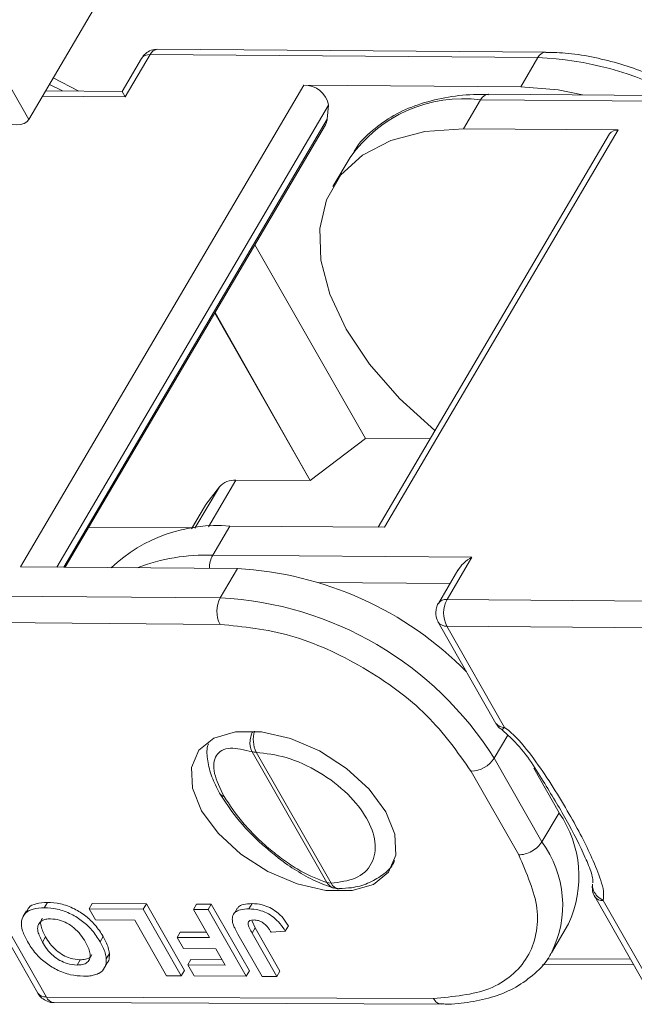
# Model space of a CAD drawing. Header units: millimetres. Extents: x 3188 to 3546, y -304 to -51.
# Tile 20 of 27: x 3420 to 3433, y -111 to -90. Entities that reach past the tile are written whole.
import ezdxf

# ---------------------------------------------------------------- set-up
doc = ezdxf.new("R2010")
doc.units = ezdxf.units.MM

msp = doc.modelspace()

# ---------------------------------------------------------------- linework, layer by layer
at = {"color": 7, "linetype": 'Continuous', "lineweight": 15}
for p, q in [((3419.964, -91.829), (3426.716, -80.341)), ((3419.964, -91.829), (3417.52, -87.558)), ((3422.011, -91.351), (3422.541, -90.45)), ((3422.541, -90.45), (3430.784, -90.513)), ((3430.948, -90.397), (3422.705, -90.334)), ((3422.357, -90.531), (3421.944, -91.233)), ((3430.784, -90.513), (3430.42, -91.132)), ((3421.026, -91.226), (3420.483, -90.946)), ((3425.809, -91.097), (3419.785, -101.346)), ((3421.944, -91.233), (3420.322, -91.221)), ((3420.68, -91.223), (3420.402, -91.085)), ((3422.011, -91.351), (3421.944, -91.233)), ((3425.809, -91.097), (3430.42, -91.132)), ((3420.253, -91.337), (3422.011, -91.351)), ((3429.2, -92.028), (3429.564, -91.409)), ((3429.564, -91.409), (3435.074, -91.451)), ((3435.007, -91.333), (3429.728, -91.293)), ((3429.728, -91.293), (3429.734, -91.293)), ((3420.558, -101.352), (3426.334, -91.525)), ((3426.334, -91.525), (3426.306, -91.822)), ((3426.306, -91.822), (3420.704, -101.353)), ((3420.736, -101.353), (3426.269, -91.94)), ((3427.526, -100.5), (3432.49, -92.053)), ((3432.49, -92.053), (3429.2, -92.028)), ((3432.307, -92.135), (3427.391, -100.499)), ((3426.79, -92.638), (3426.426, -93.257)), ((3427.121, -98.613), (3424.766, -94.497)), ((3425.942, -99.51), (3423.913, -95.949)), ((3425.944, -99.507), (3423.923, -95.932)), ((3427.121, -98.613), (3425.944, -99.507)), ((3428.494, -98.621), (3427.121, -98.613)), ((3424.014, -99.638), (3423.494, -100.522)), ((3423.726, -100.018), (3424.014, -99.638)), ((3423.781, -100.49), (3424.362, -99.501)), ((3424.362, -99.501), (3425.942, -99.51)), ((3425.942, -99.51), (3425.944, -99.507)), ((3423.717, -100.031), (3423.423, -100.532)), ((3423.424, -100.532), (3423.726, -100.018)), ((3423.726, -100.018), (3423.717, -100.031)), ((3423.871, -101.094), (3424.235, -100.475)), ((3424.235, -100.475), (3427.526, -100.5)), ((3421.234, -100.507), (3423.433, -100.515)), ((3429.381, -101.137), (3423.871, -101.094)), ((3428.852, -102.038), (3429.381, -101.137)), ((3424.396, -101.381), (3419.785, -101.346)), ((3424.396, -101.381), (3424.032, -102.001)), ((3429.081, -101.417), (3428.668, -102.119)), ((3426.127, -101.677), (3428.915, -101.699)), ((3424.032, -102.001), (3415.789, -101.937)), ((3437.095, -102.101), (3428.852, -102.038)), ((3424.028, -102.566), (3415.784, -102.503)), ((3428.665, -102.52), (3429.892, -104.673)), ((3428.848, -102.603), (3430.074, -104.756)), ((3437.091, -102.666), (3428.848, -102.603)), ((3429.854, -105.412), (3430.142, -104.922)), ((3424.707, -105.275), (3426.299, -108.058)), ((3424.794, -105.287), (3426.387, -108.07)), ((3430.868, -107.191), (3429.854, -105.412)), ((3430.375, -107.469), (3429.362, -105.692)), ((3431.232, -106.572), (3430.694, -105.627)), ((3431.232, -106.572), (3430.868, -107.191)), ((3426.387, -108.07), (3426.299, -108.058)), ((3431.945, -108.098), (3431.937, -108.154)), ((3418.926, -108.254), (3420.153, -110.407)), ((3419.109, -108.338), (3420.335, -110.491)), ((3431.99, -108.355), (3433.216, -110.508)), ((3432.172, -108.438), (3433.398, -110.591)), ((3419.912, -108.656), (3419.846, -108.769)), ((3420.291, -108.591), (3420.357, -108.479)), ((3421.244, -108.615), (3421.311, -108.502)), ((3421.244, -108.615), (3422.395, -108.621)), ((3421.379, -108.852), (3421.244, -108.615)), ((3421.311, -108.502), (3422.461, -108.509)), ((3422.461, -108.509), (3422.395, -108.621)), ((3422.395, -108.621), (3423.204, -110.042)), ((3422.461, -108.509), (3423.27, -109.929)), ((3423.461, -108.627), (3423.527, -108.515)), ((3423.461, -108.627), (3423.775, -108.629)), ((3423.803, -109.228), (3423.461, -108.627)), ((3423.527, -108.515), (3423.841, -108.517)), ((3423.841, -108.517), (3423.775, -108.629)), ((3423.775, -108.629), (3424.584, -110.05)), ((3423.841, -108.517), (3424.65, -109.937)), ((3424.399, -108.595), (3424.333, -108.707)), ((3424.707, -108.503), (3424.641, -108.616)), ((3422.216, -108.856), (3421.379, -108.852)), ((3422.89, -110.04), (3422.216, -108.856)), ((3424.708, -108.876), (3424.775, -109.021)), ((3424.708, -109.134), (3424.775, -109.021)), ((3424.775, -109.021), (3425.298, -109.941)), ((3425.48, -108.98), (3425.414, -109.092)), ((3431.071, -109.553), (3431.435, -108.933)), ((3420.251, -109.322), (3420.317, -109.209)), ((3421.543, -109.203), (3421.477, -109.316)), ((3423.18, -109.112), (3423.113, -109.225)), ((3423.248, -109.461), (3423.113, -109.225)), ((3423.113, -109.225), (3423.803, -109.228)), ((3423.18, -109.112), (3423.739, -109.115)), ((3424.919, -110.052), (3424.408, -109.156)), ((3424.708, -109.134), (3425.232, -110.053)), ((3425.111, -109.109), (3425.414, -109.092)), ((3423.938, -109.465), (3423.248, -109.461)), ((3424.135, -109.811), (3423.938, -109.465)), ((3420.987, -109.811), (3421.053, -109.699)), ((3421.676, -109.564), (3421.61, -109.676)), ((3423.407, -109.694), (3423.341, -109.807)), ((3423.407, -109.694), (3424.071, -109.698)), ((3432.748, -109.686), (3430.977, -109.679)), ((3421.569, -109.873), (3421.635, -109.76)), ((3423.476, -110.043), (3423.341, -109.807)), ((3423.341, -109.807), (3424.135, -109.811)), ((3430.878, -109.797), (3432.815, -109.804)), ((3423.204, -110.042), (3422.89, -110.04)), ((3423.27, -109.929), (3423.204, -110.042)), ((3424.584, -110.05), (3423.476, -110.043)), ((3424.65, -109.937), (3424.584, -110.05)), ((3425.232, -110.053), (3424.919, -110.052)), ((3425.298, -109.941), (3425.232, -110.053)), ((3428.561, -110.522), (3420.335, -110.491)), ((3420.499, -110.609), (3428.726, -110.64))]:
    msp.add_line(p, q, dxfattribs=at)
at = {"color": 7, "linetype": 'Continuous', "lineweight": 15, "flags": 128}
for points in [[(3430.42, -91.132), (3431.216, -91.202), (3431.729, -91.308)], [(3429.564, -91.409), (3429.599, -91.359), (3429.639, -91.323), (3429.683, -91.3), (3429.728, -91.293), (3429.728, -91.293)], [(3429.2, -92.028), (3428.38, -92.087), (3427.658, -92.275), (3427.058, -92.585), (3426.598, -93.01), (3426.29, -93.535), (3426.146, -94.146), (3426.168, -94.822), (3426.358, -95.544), (3426.708, -96.289), (3427.207, -97.035), (3427.842, -97.76), (3428.593, -98.44), (3428.598, -98.445)], [(3427.551, -106.551), (3427.745, -107.031), (3427.765, -107.471), (3427.609, -107.836), (3427.29, -108.095), (3426.834, -108.229), (3426.276, -108.226), (3425.664, -108.086), (3425.046, -107.821), (3424.472, -107.452), (3423.989, -107.009), (3423.636, -106.529), (3423.442, -106.049), (3423.422, -105.609), (3423.578, -105.244), (3423.897, -104.985), (3424.354, -104.851), (3424.911, -104.854), (3425.523, -104.994), (3426.141, -105.259), (3426.715, -105.628), (3427.198, -106.07), (3427.551, -106.551)]]:
    msp.add_lwpolyline(points, dxfattribs=at)
at = {"color": 7, "linetype": 'Continuous', "lineweight": 15}
for centre, radius, start, end in [((3422.519, -90.65), 0.201, 83.9322, 143.8729), ((3422.723, -90.534), 0.201, 95.2506, 155.1753), ((3430.963, -90.593), 0.196, 93.7227, 155.9302), ((3430.528, -97.257), 6.748, 61.5411, 87.825), ((3425.816, -91.624), 0.527, 10.8877, 90.7184), ((3429.205, -94.342), 2.955, 83.0195, 144.7856), ((3426.027, -91.799), 0.279, 329.7209, 355.3059), ((3432.469, -92.253), 0.201, 83.869, 143.9361), ((3424.326, -99.921), 0.421, 85.024, 137.8682), ((3423.971, -103.75), 3.286, 85.3906, 133.3475), ((3423.729, -105.14), 4.048, 87.9921, 111.1629), ((3424.378, -101.37), 0.577, 151.5124, 180.7008), ((3424.003, -108.756), 7.385, 44.5383, 86.9522), ((3424.575, -102.288), 0.615, 152.1632, 206.9523), ((3423.652, -109.324), 7.333, 32.2388, 87.028), ((3428.831, -102.238), 0.201, 83.9299, 143.8991), ((3429.395, -102.325), 0.615, 152.1632, 206.9523), ((3428.829, -102.404), 0.201, 215.4026, 275.3183), ((3430.056, -104.557), 0.2, 215.3787, 275.3204), ((3425.365, -105.016), 0.631, 163.7773, 205.403), ((3424.792, -104.991), 0.296, 253.2112, 270.4622), ((3429.338, -105.076), 0.616, 272.3021, 326.9647), ((3424.152, -106.076), 0.156, 211.1851, 255.2599), ((3429.272, -107.93), 2.384, 335.1079, 34.722), ((3429.04, -108.537), 2.27, 333.1258, 36.3634), ((3426.572, -107.986), 0.203, 204.5564, 266.1641), ((3432.153, -108.238), 0.201, 215.4026, 275.3183), ((3420.317, -110.291), 0.2, 215.3787, 275.3204), ((3420.514, -110.417), 0.193, 202.5877, 265.7413)]:
    msp.add_arc(centre, radius, start, end, dxfattribs=at)
for centre, major_axis, ratio, start_param, end_param in [((3419.476, -91.544), (-0.489, 0.285), 0.577335, 1.56847, 3.139266), ((3429.543, -101.421), (0.492, 0.279), 0.577382, 1.570796, 2.356113)]:
    msp.add_ellipse(centre, major_axis=major_axis, ratio=ratio, start_param=start_param, end_param=end_param, dxfattribs=at)
for points, knots in [([(3422.705, -90.335), (3422.657, -90.339), (3422.561, -90.348), (3422.436, -90.422), (3422.383, -90.496), (3422.358, -90.532)], [0, 0, 0, 0, 0.34524, 0.687086, 1, 1, 1, 1]), ([(3434.089, -91.326), (3433.864, -91.203), (3433.534, -91.023), (3433.012, -90.808), (3432.538, -90.643), (3431.982, -90.503), (3431.445, -90.413), (3431.107, -90.405), (3430.95, -90.402)], [0, 0, 0, 0, 0.218433, 0.320538, 0.488437, 0.660098, 0.841754, 1, 1, 1, 1]), ([(3429.733, -91.302), (3429.626, -91.299), (3429.302, -91.291), (3428.796, -91.358), (3428.225, -91.502), (3427.704, -91.732), (3427.257, -92.057), (3426.975, -92.322), (3426.884, -92.497), (3426.878, -92.509)], [0, 0, 0, 0, 0.084761, 0.2584768, 0.4346442, 0.6136153, 0.7966798, 0.9868078, 1, 1, 1, 1]), ([(3428.669, -102.12), (3428.668, -102.121), (3428.645, -102.148), (3428.623, -102.218), (3428.616, -102.285), (3428.613, -102.319)], [0, 0, 0, 0, 0.030462, 0.507524, 1, 1, 1, 1]), ([(3428.613, -102.319), (3428.618, -102.372), (3428.624, -102.442), (3428.658, -102.503), (3428.666, -102.519)], [0, 0, 0, 0, 0.742746, 1, 1, 1, 1]), ([(3429.893, -104.672), (3429.896, -104.677), (3429.916, -104.718), (3429.956, -104.767), (3430.003, -104.793), (3430.016, -104.8)], [0, 0, 0, 0, 0.096562, 0.759222, 1, 1, 1, 1]), ([(3424.707, -105.275), (3424.69, -105.235), (3424.666, -105.175), (3424.661, -105.075), (3424.672, -104.978), (3424.693, -104.9), (3424.716, -104.857), (3424.719, -104.853)], [0, 0, 0, 0, 0.324999, 0.497302, 0.676761, 0.969433, 1, 1, 1, 1]), ([(3430.013, -104.804), (3430.091, -104.873), (3430.478, -105.215), (3430.886, -105.888), (3431.402, -106.727), (3431.734, -107.382), (3431.906, -107.798), (3431.949, -107.962), (3431.956, -108.029), (3431.951, -108.051), (3431.95, -108.06)], [0, 0, 0, 0, 0.066152, 0.329032, 0.573515, 0.819732, 0.925285, 0.969239, 0.986768, 1, 1, 1, 1]), ([(3430.074, -104.756), (3430.056, -104.775), (3430.028, -104.804), (3430.018, -104.805), (3430.014, -104.805)], [0, 0, 0, 0, 0.629945, 1, 1, 1, 1]), ([(3430.074, -104.756), (3430.115, -104.787), (3430.202, -104.852), (3430.447, -105.094), (3430.753, -105.493), (3431.12, -106.039), (3431.439, -106.573), (3431.713, -107.076), (3431.943, -107.548), (3432.098, -107.932), (3432.19, -108.239), (3432.178, -108.373), (3432.172, -108.438)], [0, 0, 0, 0, 0.028797, 0.062785, 0.204515, 0.34939, 0.500003, 0.62989, 0.750047, 0.877684, 0.939695, 1, 1, 1, 1]), ([(3423.781, -105.106), (3423.775, -105.123), (3423.737, -105.225), (3423.756, -105.465), (3423.836, -105.803), (3423.959, -106.04), (3424.019, -106.156)], [0, 0, 0, 0, 0.063479, 0.384975, 0.697513, 1, 1, 1, 1]), ([(3424.113, -106.226), (3424.029, -106.054), (3423.9, -105.786), (3423.887, -105.513), (3423.94, -105.347), (3424.059, -105.237), (3424.287, -105.171), (3424.542, -105.234), (3424.707, -105.275)], [0, 0, 0, 0, 0.233967, 0.362712, 0.492722, 0.623787, 0.756068, 1, 1, 1, 1]), ([(3424.794, -105.287), (3425.004, -105.312), (3425.441, -105.363), (3426.151, -105.69), (3426.759, -106.155), (3427.176, -106.685), (3427.365, -107.214), (3427.287, -107.676), (3426.949, -107.999), (3426.57, -108.047), (3426.387, -108.07)], [0, 0, 0, 0, 0.120249, 0.25, 0.379751, 0.5, 0.620249, 0.75, 0.879751, 1, 1, 1, 1]), ([(3424.019, -106.156), (3424.131, -106.329), (3424.371, -106.701), (3424.817, -107.167), (3425.118, -107.411), (3425.213, -107.488)], [0, 0, 0, 0, 0.371627, 0.801551, 1, 1, 1, 1]), ([(3426.299, -108.058), (3426.119, -107.989), (3425.84, -107.884), (3425.418, -107.611), (3425.093, -107.362), (3424.784, -107.081), (3424.422, -106.697), (3424.234, -106.411), (3424.113, -106.226)], [0, 0, 0, 0, 0.243932, 0.37608, 0.507278, 0.637157, 0.766033, 1, 1, 1, 1]), ([(3425.213, -107.488), (3425.233, -107.505), (3425.375, -107.625), (3425.66, -107.813), (3426.061, -108.041), (3426.311, -108.128), (3426.441, -108.173)], [0, 0, 0, 0, 0.048066, 0.344785, 0.662, 1, 1, 1, 1]), ([(3426.559, -108.182), (3426.647, -108.179), (3426.862, -108.173), (3427.177, -108.084), (3427.483, -107.905), (3427.683, -107.73), (3427.731, -107.603), (3427.736, -107.59)], [0, 0, 0, 0, 0.174916, 0.430094, 0.693159, 0.969476, 1, 1, 1, 1]), ([(3428.561, -110.522), (3428.983, -110.483), (3429.633, -110.424), (3430.241, -110.046), (3430.584, -109.654), (3430.764, -109.165), (3430.805, -108.453), (3430.544, -107.857), (3430.375, -107.469)], [0, 0, 0, 0, 0.239602, 0.368454, 0.5, 0.631546, 0.760398, 1, 1, 1, 1]), ([(3426.438, -108.171), (3426.436, -108.171), (3426.416, -108.168), (3426.363, -108.138), (3426.325, -108.089), (3426.299, -108.058)], [0, 0, 0, 0, 0.019216, 0.359605, 1, 1, 1, 1]), ([(3426.443, -108.168), (3426.476, -108.18), (3426.515, -108.194), (3426.555, -108.187), (3426.561, -108.186)], [0, 0, 0, 0, 0.854208, 1, 1, 1, 1]), ([(3431.937, -108.154), (3431.942, -108.207), (3431.948, -108.277), (3431.982, -108.338), (3431.991, -108.354)], [0, 0, 0, 0, 0.742746, 1, 1, 1, 1]), ([(3431.945, -108.093), (3431.944, -108.114), (3431.944, -108.161), (3431.964, -108.228), (3432, -108.294), (3432.061, -108.371), (3432.129, -108.412), (3432.172, -108.438)], [0, 0, 0, 0, 0.165241, 0.350081, 0.505958, 0.68874, 1, 1, 1, 1]), ([(3419.933, -109.313), (3419.894, -109.237), (3419.815, -109.084), (3419.79, -108.864), (3419.875, -108.7), (3420.051, -108.604), (3420.208, -108.596), (3420.291, -108.591)], [0, 0, 0, 0, 0.204593, 0.411054, 0.622248, 0.800999, 1, 1, 1, 1]), ([(3419.926, -108.664), (3419.936, -108.638), (3419.967, -108.562), (3420.121, -108.493), (3420.275, -108.484), (3420.357, -108.479)], [0, 0, 0, 0, 0.1932973, 0.5750269, 1, 1, 1, 1]), ([(3420.291, -108.591), (3420.382, -108.597), (3420.564, -108.608), (3420.857, -108.714), (3421.113, -108.876), (3421.329, -109.081), (3421.424, -109.232), (3421.477, -109.316)], [0, 0, 0, 0, 0.205433, 0.413226, 0.595657, 0.776233, 1, 1, 1, 1]), ([(3420.357, -108.479), (3420.448, -108.484), (3420.631, -108.495), (3420.923, -108.602), (3421.179, -108.764), (3421.395, -108.969), (3421.49, -109.12), (3421.543, -109.203)], [0, 0, 0, 0, 0.205433, 0.413226, 0.595657, 0.776233, 1, 1, 1, 1]), ([(3424.29, -108.886), (3424.288, -108.851), (3424.282, -108.773), (3424.342, -108.683), (3424.464, -108.623), (3424.577, -108.619), (3424.641, -108.616)], [0, 0, 0, 0, 0.206451, 0.456836, 0.694177, 1, 1, 1, 1]), ([(3424.404, -108.598), (3424.408, -108.59), (3424.43, -108.552), (3424.533, -108.513), (3424.644, -108.507), (3424.707, -108.503)], [0, 0, 0, 0, 0.095595, 0.490784, 1, 1, 1, 1]), ([(3424.641, -108.616), (3424.711, -108.62), (3424.832, -108.628), (3425.018, -108.697), (3425.176, -108.797), (3425.315, -108.935), (3425.38, -109.038), (3425.414, -109.092)], [0, 0, 0, 0, 0.242194, 0.410832, 0.580073, 0.776537, 1, 1, 1, 1]), ([(3424.707, -108.503), (3424.778, -108.508), (3424.898, -108.515), (3425.084, -108.584), (3425.243, -108.684), (3425.381, -108.822), (3425.446, -108.925), (3425.48, -108.98)], [0, 0, 0, 0, 0.242194, 0.410832, 0.580073, 0.776537, 1, 1, 1, 1]), ([(3420.251, -109.322), (3420.211, -109.245), (3420.149, -109.123), (3420.147, -108.97), (3420.208, -108.88), (3420.309, -108.833), (3420.391, -108.83), (3420.426, -108.828)], [0, 0, 0, 0, 0.319116, 0.506214, 0.694344, 0.868092, 1, 1, 1, 1]), ([(3420.317, -109.209), (3420.279, -109.133), (3420.219, -109.012), (3420.208, -108.878), (3420.24, -108.837), (3420.25, -108.824)], [0, 0, 0, 0, 0.544466, 0.863688, 1, 1, 1, 1]), ([(3420.426, -108.828), (3420.488, -108.833), (3420.6, -108.843), (3420.774, -108.917), (3420.935, -109.023), (3421.071, -109.165), (3421.136, -109.271), (3421.169, -109.323)], [0, 0, 0, 0, 0.213563, 0.386192, 0.558454, 0.780281, 1, 1, 1, 1]), ([(3424.708, -109.134), (3424.689, -109.099), (3424.651, -109.028), (3424.616, -108.941), (3424.63, -108.888), (3424.666, -108.861), (3424.712, -108.853), (3424.746, -108.853), (3424.755, -108.853)], [0, 0, 0, 0, 0.272262, 0.546684, 0.659253, 0.771268, 0.935125, 1, 1, 1, 1]), ([(3424.755, -108.853), (3424.784, -108.855), (3424.833, -108.859), (3424.91, -108.89), (3424.949, -108.918), (3424.968, -108.932)], [0, 0, 0, 0, 0.410571, 0.709085, 1, 1, 1, 1]), ([(3424.408, -109.156), (3424.387, -109.118), (3424.352, -109.054), (3424.311, -108.963), (3424.297, -108.912), (3424.29, -108.886)], [0, 0, 0, 0, 0.4168306, 0.7067378, 1, 1, 1, 1]), ([(3424.968, -108.932), (3424.991, -108.954), (3425.032, -108.993), (3425.076, -109.054), (3425.099, -109.09), (3425.111, -109.109)], [0, 0, 0, 0, 0.392386, 0.695009, 1, 1, 1, 1]), ([(3421.053, -109.699), (3420.984, -109.693), (3420.866, -109.684), (3420.687, -109.604), (3420.534, -109.497), (3420.408, -109.359), (3420.347, -109.258), (3420.317, -109.209)], [0, 0, 0, 0, 0.24016, 0.407539, 0.574764, 0.796346, 1, 1, 1, 1]), ([(3421.543, -109.203), (3421.564, -109.241), (3421.607, -109.321), (3421.657, -109.443), (3421.67, -109.523), (3421.676, -109.564)], [0, 0, 0, 0, 0.308297, 0.650122, 1, 1, 1, 1]), ([(3421.125, -110.048), (3421.035, -110.043), (3420.852, -110.032), (3420.558, -109.923), (3420.301, -109.759), (3420.083, -109.551), (3419.987, -109.398), (3419.933, -109.313)], [0, 0, 0, 0, 0.203919, 0.410143, 0.593167, 0.774496, 1, 1, 1, 1]), ([(3420.987, -109.811), (3420.917, -109.806), (3420.8, -109.796), (3420.621, -109.716), (3420.467, -109.609), (3420.342, -109.471), (3420.28, -109.37), (3420.251, -109.322)], [0, 0, 0, 0, 0.24016, 0.407539, 0.574764, 0.796346, 1, 1, 1, 1]), ([(3421.169, -109.323), (3421.208, -109.4), (3421.27, -109.521), (3421.271, -109.67), (3421.213, -109.758), (3421.111, -109.806), (3421.026, -109.81), (3420.987, -109.811)], [0, 0, 0, 0, 0.319472, 0.499874, 0.681163, 0.852974, 1, 1, 1, 1]), ([(3421.477, -109.316), (3421.497, -109.353), (3421.541, -109.433), (3421.591, -109.556), (3421.604, -109.636), (3421.61, -109.676)], [0, 0, 0, 0, 0.308297, 0.650122, 1, 1, 1, 1]), ([(3421.302, -109.59), (3421.293, -109.608), (3421.268, -109.656), (3421.176, -109.693), (3421.092, -109.697), (3421.053, -109.699)], [0, 0, 0, 0, 0.244354, 0.651547, 1, 1, 1, 1]), ([(3421.61, -109.676), (3421.61, -109.71), (3421.609, -109.778), (3421.569, -109.889), (3421.506, -109.96), (3421.445, -109.991), (3421.437, -109.994)], [0, 0, 0, 0, 0.2508959, 0.5021661, 0.9405117, 1, 1, 1, 1]), ([(3421.676, -109.564), (3421.675, -109.597), (3421.673, -109.664), (3421.66, -109.732), (3421.635, -109.756), (3421.633, -109.758)], [0, 0, 0, 0, 0.476931, 0.954574, 1, 1, 1, 1]), ([(3428.722, -110.636), (3428.751, -110.637), (3428.972, -110.649), (3429.358, -110.604), (3429.868, -110.491), (3430.333, -110.29), (3430.728, -109.996), (3430.979, -109.745), (3431.051, -109.576), (3431.058, -109.561)], [0, 0, 0, 0, 0.027427, 0.209588, 0.394961, 0.583707, 0.777307, 0.979798, 1, 1, 1, 1]), ([(3421.437, -109.994), (3421.404, -110.007), (3421.342, -110.031), (3421.235, -110.046), (3421.162, -110.048), (3421.125, -110.048)], [0, 0, 0, 0, 0.372031, 0.683777, 1, 1, 1, 1]), ([(3420.154, -110.407), (3420.157, -110.412), (3420.177, -110.453), (3420.24, -110.521), (3420.352, -110.586), (3420.447, -110.617), (3420.497, -110.609), (3420.499, -110.608)], [0, 0, 0, 0, 0.041472, 0.326073, 0.640615, 0.981348, 1, 1, 1, 1]), ([(3428.561, -110.522), (3428.584, -110.555), (3428.631, -110.622), (3428.692, -110.634), (3428.721, -110.639)], [0, 0, 0, 0, 0.506625, 1, 1, 1, 1])]:
    msp.add_open_spline(points, degree=3, knots=knots, dxfattribs=at)
for points in [[(3429.362, -105.692), (3429.077, -105.284), (3428.506, -104.47), (3427.097, -103.439), (3425.509, -102.714), (3424.521, -102.616), (3424.028, -102.566)], [(3430.375, -107.469), (3430.42, -107.466), (3430.511, -107.458), (3430.657, -107.394), (3430.788, -107.301), (3430.841, -107.228), (3430.868, -107.191)]]:
    msp.add_open_spline(points, degree=3, dxfattribs=at)

doc.saveas('drawing.dxf')
